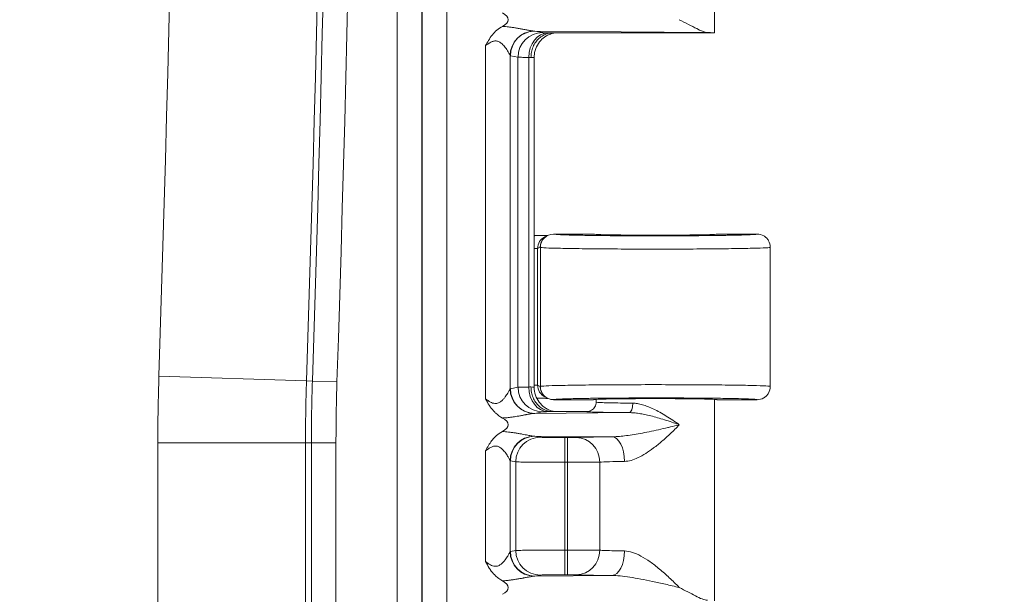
# Model space of a CAD drawing. Header units: inches. Extents: x 0 to 110, y 2 to 70.
# Tile 98 of 129: x 89.71 to 92.31, y 29.84 to 31.35. Entities that reach past the tile are written whole.
import ezdxf

# ---------------------------------------------------------------- set-up
doc = ezdxf.new("R2010")
doc.units = ezdxf.units.IN
doc.header["$LTSCALE"] = 3.25
doc.header["$MEASUREMENT"] = 0
for name, color, linetype, lineweight in [('Dimension (ANSI)', 7, 'Continuous', 9), ('Visible (ANSI)', 7, 'Continuous', 18), ('Visible Narrow (ANSI)', 7, 'Continuous', 5)]:
    doc.layers.add(name, color=color, linetype=linetype, lineweight=lineweight)
doc.styles.add('Note Text (ANSI)', font='arial.ttf')
doc.dimstyles.new('.XXX', dxfattribs={"dimscale": 3.25, "dimtxt": 0.095, "dimasz": 0.125, "dimexe": 0.1875, "dimexo": 0.125, "dimgap": 0.0625, "dimtad": 0, "dimtih": 1, "dimtoh": 1, "dimdec": 3, "dimrnd": 1e-08, "dimzin": 0, "dimdsep": 46, "dimtxsty": 'Note Text (ANSI)', "dimblk": 'Filled-1', "dimcen": 0.09, "dimdle": 0.45, "dimclrd": 256, "dimclre": 256, "dimclrt": 256, "dimadec": 0, "dimazin": 1, "dimtfac": 1.263158, "dimtofl": 0, "dimtmove": 0, "dimatfit": 3, "dimfxl": 1, "dimtolj": 1, "dimtzin": 4, "dimlwd": -1, "dimlwe": -1, "dimarcsym": 0})

# ---------------------------------------------------------------- blocks, each defined once
blk = doc.blocks.new('Filled-1')
at = {"color": 0}
for p, q in [((0, 0), (-1, 0.25)), ((-1, 0.25), (-1, -0.25)), ((-1, 0), (0, 0)), ((-1, -0.25), (0, 0))]:
    blk.add_line(p, q, dxfattribs=at)
at = {"color": 0, "flags": 128}
blk.add_lwpolyline([(-1, -0.25), (0, 0), (-1, 0.25), (-1, -0.25)], dxfattribs=at)
at = {"color": 0}
blk.add_solid([(-1, -0.25), (0, 0), (-1, 0.25), (-1, -0.25)], dxfattribs=at)
blk = doc.blocks.new('*D60')
at = {"layer": 'Defpoints', "color": 0, "transparency": 16777216}
for p in [(89.7069, 41.0811), (93.5097, 41.0811), (89.7069, 27.0561)]:
    blk.add_point(p, dxfattribs=at)
at = {"layer": 'Dimension (ANSI)', "transparency": 16777216}
for p, q in [((90.1132, 41.0811), (94.119, 41.0811)), ((93.5097, 40.6748), (93.5097, 34.4294)), ((93.5097, 27.4623), (93.5097, 33.7077)), ((90.1132, 27.0561), (94.119, 27.0561))]:
    blk.add_line(p, q, dxfattribs=at)
at = {"layer": 'Dimension (ANSI)', "transparency": 16777216, "xscale": 0.40625, "yscale": 0.40625, "zscale": 0.40625}
for p, rotation in [((93.5097, 41.0811), 90), ((93.5097, 27.0561), 270)]:
    blk.add_blockref('Filled-1', p, dxfattribs=dict(at, rotation=rotation))
at = {"layer": 'Dimension (ANSI)', "transparency": 16777216, "insert": (93.0032, 34.2263), "char_height": 0.30875, "attachment_point": 1, "style": 'Note Text (ANSI)'}
blk.add_mtext('\\A1;14.03', dxfattribs=at)

msp = doc.modelspace()

# ---------------------------------------------------------------- linework, layer by layer
at = {"layer": 'Visible (ANSI)'}
for p, q in [((91.5419, 31.8507), (91.5419, 31.3186)), ((91.0354, 31.3286), (91.0354, 31.3286)), ((91.0354, 31.3153), (91.0354, 31.3153)), ((91.0354, 31.3148), (91.0354, 31.3148)), ((91.1138, 31.3186), (91.5419, 31.3186)), ((91.0354, 31.2927), (91.0354, 31.2927)), ((91.0658, 30.3825), (91.0658, 31.2547)), ((91.1011, 30.7836), (91.0943, 30.7802)), ((91.1022, 30.7838), (91.1022, 30.7838)), ((91.2219, 30.7873), (91.1168, 30.7873)), ((91.6544, 30.7873), (91.5494, 30.7873)), ((91.6894, 30.7523), (91.6894, 30.3848)), ((91.0943, 30.357), (91.1011, 30.3535)), ((91.1022, 30.3533), (91.1022, 30.3533)), ((91.1168, 30.3498), (91.2219, 30.3498)), ((91.2294, 30.3507), (91.2294, 30.3436)), ((91.5419, 30.3507), (91.5419, 29.8186)), ((91.5494, 30.3498), (91.6544, 30.3498)), ((91.0354, 30.3085), (91.0354, 30.3085)), ((91.2044, 30.3186), (91.1138, 30.3186)), ((91.0107, 30.2193), (91.0107, 30.2193)), ((91.0354, 30.2308), (91.0354, 30.2308)), ((91.0086, 30.2167), (91.0086, 30.2167)), ((91.0086, 30.215), (91.0086, 30.215)), ((91.0354, 29.9064), (91.0354, 29.9063)), ((91.0354, 29.8785), (91.0354, 29.8785))]:
    msp.add_line(p, q, dxfattribs=at)
for centre, major_axis, ratio, start_param, end_param in [((90.9267, 31.3536), (0.0702, 0), 0.412637, 5.620497, 6.945528), ((91.3857, 31.3186), (-0.1562, 0), 0.017455, 3.133593, 3.630531), ((91.0706, 30.8186), (-0.0345, -0.0069), 0.996044, 1.238569, 1.281992), ((91.1168, 30.7523), (0, 0.035), 0.999239, 0, 1.570796), ((91.1099, 30.7489), (0.0313, 0.0158), 0.998382, 1.414946, 1.415858), ((91.3857, 30.7873), (0.1637, 0), 0.017455, 3.141593, 6.283185), ((91.1168, 30.3848), (0, -0.035), 0.999239, 4.712389, 6.283185), ((91.1099, 30.3883), (0.0314, -0.0155), 0.998401, 4.859074, 4.859978), ((91.3857, 30.3498), (0.1637, 0), 0.017455, 0, 3.141593), ((91.0706, 30.3186), (-0.0345, 0.0069), 0.996044, 5.903767, 5.903812), ((90.9267, 30.2836), (-0.0702, 0), 0.412637, 2.479337, 3.803953), ((90.9267, 29.8536), (-0.0702, 0), 0.412637, 2.479337, 3.803953)]:
    msp.add_ellipse(centre, major_axis=major_axis, ratio=ratio, start_param=start_param, end_param=end_param, dxfattribs=at)
for points, knots in [([(90.9374, 31.285), (90.9375, 31.2851), (90.9375, 31.2852), (90.9417, 31.2931), (90.9474, 31.3038), (90.9589, 31.318), (90.9628, 31.322), (90.9718, 31.3296), (90.9768, 31.3329), (90.9821, 31.3357)], [-0.0007866, -0.0007866, -0.0007866, -0.0007866, 0, 0, 0.0672489, 0.0672489, 0.0980531, 0.0980531, 0.1306009, 0.1306009, 0.1306009, 0.1306009]), ([(91.4491, 31.3536), (91.4649, 31.3457), (91.4821, 31.3362), (91.5054, 31.3248), (91.5163, 31.3201), (91.5236, 31.3199)], [0.0000001, 0.0000001, 0.0000001, 0.0000001, 0.1445086, 0.1445086, 0.2629399, 0.2629399, 0.2629399, 0.2629399]), ([(91.0573, 31.2536), (91.0573, 31.2585), (91.0578, 31.2634), (91.0587, 31.2681), (91.0597, 31.2729), (91.0611, 31.2775), (91.0629, 31.2819), (91.0648, 31.2862), (91.067, 31.2904), (91.0697, 31.2941), (91.0723, 31.2979), (91.0753, 31.3013), (91.0786, 31.3044), (91.0819, 31.3074), (91.0854, 31.31), (91.0892, 31.3121), (91.093, 31.3142), (91.097, 31.3158), (91.1012, 31.3169), (91.1054, 31.318), (91.1098, 31.3186), (91.1138, 31.3186)], [0, 0, 0, 0, 0.142857, 0.142857, 0.142857, 0.285714, 0.285714, 0.285714, 0.428571, 0.428571, 0.428571, 0.571429, 0.571429, 0.571429, 0.714286, 0.714286, 0.714286, 0.857143, 0.857143, 0.857143, 1, 1, 1, 1]), ([(91.1195, 31.3186), (91.1184, 31.3184), (91.1171, 31.3182), (91.1144, 31.3175), (91.113, 31.3172), (91.1097, 31.3162), (91.1077, 31.3154), (91.1025, 31.3133), (91.0993, 31.3116), (91.0914, 31.3067), (91.087, 31.303), (91.0786, 31.2939), (91.0747, 31.2882), (91.069, 31.2758), (91.067, 31.269), (91.0659, 31.2597), (91.0658, 31.2572), (91.0658, 31.2547)], [0.1316796, 0.1316796, 0.1316796, 0.1316796, 0.1457616, 0.1457616, 0.157821, 0.157821, 0.1745702, 0.1745702, 0.2022536, 0.2022536, 0.2455216, 0.2455216, 0.2969201, 0.2969201, 0.3494626, 0.3494626, 0.3685719, 0.3685719, 0.3685719, 0.3685719]), ([(91.0673, 30.7837), (91.0679, 30.7837), (91.0684, 30.7836), (91.0689, 30.7836), (91.0695, 30.7836), (91.07, 30.7836), (91.0705, 30.7836)], [0, 0, 0, 0, 0.499997, 0.499997, 0.499997, 0.999994, 0.999994, 0.999994, 0.999994]), ([(91.0705, 30.7836), (91.0738, 30.7836), (91.077, 30.7836), (91.0802, 30.7836), (91.0814, 30.7836), (91.0825, 30.7836), (91.0837, 30.7836), (91.0866, 30.7836), (91.0896, 30.7837), (91.0925, 30.7837), (91.094, 30.7837), (91.0954, 30.7837), (91.0969, 30.7837), (91.0984, 30.7838), (91.0999, 30.7838), (91.1015, 30.7838)], [0, 0, 0, 0, 0.2460728, 0.2460728, 0.2460728, 0.3333333, 0.3333333, 0.3333333, 0.5568085, 0.5568085, 0.5568085, 0.6666667, 0.6666667, 0.6666667, 0.7847882, 0.7847882, 0.7847882, 0.7847882]), ([(91.6544, 30.7873), (91.6605, 30.7873), (91.6666, 30.7857), (91.6719, 30.7826), (91.6746, 30.7811), (91.6771, 30.7792), (91.6792, 30.7771), (91.6813, 30.775), (91.6832, 30.7725), (91.6847, 30.7698), (91.6878, 30.7645), (91.6894, 30.7584), (91.6894, 30.7523)], [0, 0, 0, 0, 0.333333, 0.333333, 0.333333, 0.499913, 0.499913, 0.499913, 0.666667, 0.666667, 0.666667, 1, 1, 1, 1]), ([(91.0573, 30.3836), (91.0573, 30.3788), (91.0578, 30.374), (91.0587, 30.3692), (91.0596, 30.3645), (91.061, 30.3599), (91.0629, 30.3555), (91.0647, 30.3511), (91.067, 30.3469), (91.0696, 30.3431), (91.0723, 30.3393), (91.0753, 30.3358), (91.0786, 30.3327), (91.0819, 30.3297), (91.0856, 30.3271), (91.0894, 30.325), (91.0932, 30.3229), (91.0973, 30.3212), (91.1013, 30.3202), (91.1054, 30.3191), (91.1094, 30.3186), (91.1138, 30.3186)], [0, 0, 0, 0, 0.142857, 0.142857, 0.142857, 0.285714, 0.285714, 0.285714, 0.428571, 0.428571, 0.428571, 0.571429, 0.571429, 0.571429, 0.714286, 0.714286, 0.714286, 0.857143, 0.857143, 0.857143, 1, 1, 1, 1]), ([(91.0658, 30.3825), (91.0658, 30.3754), (91.067, 30.3683), (91.0714, 30.3552), (91.0747, 30.3489), (91.083, 30.3379), (91.0881, 30.333), (91.0965, 30.3272), (91.0994, 30.3255), (91.1051, 30.3227), (91.108, 30.3216), (91.1126, 30.3201), (91.1145, 30.3196), (91.117, 30.319), (91.1178, 30.3189), (91.1188, 30.3187), (91.1191, 30.3186), (91.1195, 30.3186)], [0, 0, 0, 0, 0.0535092, 0.0535092, 0.1061141, 0.1061141, 0.1587022, 0.1587022, 0.1843408, 0.1843408, 0.2079811, 0.2079811, 0.224023, 0.224023, 0.2325131, 0.2325131, 0.2367905, 0.2367905, 0.2367905, 0.2367905]), ([(91.6544, 30.3498), (91.6605, 30.3498), (91.6666, 30.3515), (91.6719, 30.3545), (91.6746, 30.356), (91.6771, 30.358), (91.6792, 30.3601), (91.6813, 30.3622), (91.6832, 30.3647), (91.6847, 30.3673), (91.6878, 30.3726), (91.6894, 30.3787), (91.6894, 30.3848)], [0, 0, 0, 0, 0.333333, 0.333333, 0.333333, 0.499854, 0.499854, 0.499854, 0.666667, 0.666667, 0.666667, 1, 1, 1, 1]), ([(90.9821, 30.3014), (90.9757, 30.3048), (90.9697, 30.309), (90.9643, 30.3139), (90.9633, 30.3149), (90.9623, 30.3158), (90.9614, 30.3168), (90.9572, 30.3211), (90.9533, 30.3259), (90.9497, 30.3311), (90.9488, 30.3324), (90.9479, 30.3338), (90.947, 30.3352), (90.9436, 30.3405), (90.9405, 30.3462), (90.9374, 30.3522)], [0, 0, 0, 0, 0.333333, 0.333333, 0.333333, 0.395384, 0.395384, 0.395384, 0.666667, 0.666667, 0.666667, 0.736353, 0.736353, 0.736353, 1, 1, 1, 1]), ([(91.1015, 30.3534), (91.0983, 30.3534), (91.0951, 30.3534), (91.0883, 30.3535), (91.0848, 30.3535), (91.0784, 30.3536), (91.0755, 30.3536), (91.0726, 30.3536)], [-0.08665837, -0.08665837, -0.08665837, -0.08665837, -0.05735872, -0.05735872, -0.02778606, -0.02778606, -0.00522877, -0.00522877, -0.00522877, -0.00522877]), ([(91.2044, 30.3186), (91.2088, 30.3186), (91.2132, 30.3197), (91.2169, 30.3219), (91.2188, 30.323), (91.2206, 30.3244), (91.2221, 30.3259), (91.2236, 30.3274), (91.225, 30.3292), (91.2261, 30.3311), (91.2283, 30.3349), (91.2294, 30.3392), (91.2294, 30.3436)], [0.0000005, 0.0000005, 0.0000005, 0.0000005, 0.3333333, 0.3333333, 0.3333333, 0.499387, 0.499387, 0.499387, 0.6666667, 0.6666667, 0.6666667, 0.9993274, 0.9993274, 0.9993274, 0.9993274]), ([(90.9374, 30.215), (90.9378, 30.2158), (90.9385, 30.217), (90.9447, 30.2286), (90.9497, 30.2367), (90.9611, 30.2507), (90.9695, 30.2591), (90.9821, 30.2658)], [-0.0071501, -0.0071501, -0.0071501, -0.0071501, 0, 0, 0.0928613, 0.0928613, 0.1824185, 0.1824185, 0.1824185, 0.1824185]), ([(90.9821, 29.8714), (90.9757, 29.8748), (90.9697, 29.879), (90.9643, 29.8839), (90.9633, 29.8849), (90.9623, 29.8858), (90.9614, 29.8868), (90.9572, 29.8911), (90.9533, 29.8959), (90.9497, 29.9011), (90.9488, 29.9024), (90.9479, 29.9038), (90.947, 29.9052), (90.9436, 29.9105), (90.9405, 29.9162), (90.9374, 29.9222)], [0, 0, 0, 0, 0.333333, 0.333333, 0.333333, 0.395376, 0.395376, 0.395376, 0.666667, 0.666667, 0.666667, 0.736346, 0.736346, 0.736346, 1, 1, 1, 1]), ([(91.4491, 29.8536), (91.4639, 29.8461), (91.4788, 29.838), (91.5045, 29.8251), (91.5154, 29.8201), (91.5236, 29.8199)], [0.0000001, 0.0000001, 0.0000001, 0.0000001, 0.135667, 0.135667, 0.2691124, 0.2691124, 0.2691124, 0.2691124])]:
    msp.add_open_spline(points, degree=3, knots=knots, dxfattribs=at)
for points in [[(91.0658, 31.2547), (91.0658, 31.2547), (91.0658, 31.2547), (91.0658, 31.2547)], [(91.0658, 30.3825), (91.0658, 30.3825), (91.0658, 30.3825), (91.0658, 30.3825)]]:
    msp.add_open_spline(points, degree=3, dxfattribs=at)
at = {"layer": 'Visible Narrow (ANSI)'}
for p, q in [((90.7038, 40.0481), (90.7038, 28.0891)), ((90.7688, 40.0481), (90.7688, 28.0891)), ((90.7698, 28.0882), (90.7698, 40.049)), ((90.8348, 28.0882), (90.8348, 40.049)), ((91.0677, 31.3235), (91.5236, 31.3199)), ((91.0677, 31.3235), (91.0878, 31.3195)), ((90.9374, 31.285), (90.9374, 30.3522)), ((91.0021, 31.259), (91.0021, 30.3782)), ((91.0029, 31.2585), (91.023, 31.2545)), ((91.023, 31.2545), (91.023, 30.3827)), ((91.0514, 31.2539), (91.0514, 30.3833)), ((91.1171, 30.7872), (91.1168, 30.7873)), ((91.0749, 30.7489), (91.0658, 30.7489)), ((91.0818, 30.7523), (91.0749, 30.7489)), ((91.0749, 30.3883), (91.0749, 30.7489)), ((91.0821, 30.7522), (91.0818, 30.7523)), ((91.0821, 30.7522), (91.0821, 30.385)), ((90.4645, 30.3997), (90.0747, 30.4124)), ((90.48, 30.3992), (90.4645, 30.3997)), ((90.5449, 30.3971), (90.48, 30.3992)), ((91.0029, 30.3787), (91.023, 30.3827)), ((91.0749, 30.3883), (91.0658, 30.3883)), ((91.0749, 30.3883), (91.0818, 30.3848)), ((91.0818, 30.3848), (91.0821, 30.385)), ((91.1168, 30.3498), (91.1171, 30.35)), ((91.0677, 30.3137), (91.0878, 30.3177)), ((91.0677, 30.3137), (91.3166, 30.3156)), ((91.0677, 30.2535), (91.2708, 30.2519)), ((91.0677, 30.2535), (91.0819, 30.2506)), ((91.1467, 30.1846), (91.1467, 30.2496)), ((91.1467, 30.2496), (91.1541, 30.2496)), ((91.1541, 30.1846), (91.1541, 30.2496)), ((90.0718, 28.4286), (90.0718, 30.2362)), ((90.4618, 30.2362), (90.0718, 30.2362)), ((90.4618, 28.4286), (90.4618, 30.2362)), ((90.4773, 30.2362), (90.4618, 30.2362)), ((90.4773, 28.4286), (90.4773, 30.2362)), ((90.5423, 30.2362), (90.4773, 30.2362)), ((90.5423, 28.4286), (90.5423, 30.2362)), ((90.9374, 30.215), (90.9374, 29.9222)), ((91.0021, 30.189), (91.0021, 29.9482)), ((91.0029, 30.1885), (91.0172, 30.1857)), ((91.0172, 30.1857), (91.0172, 29.9515)), ((91.1467, 30.1846), (91.1467, 29.9525)), ((91.1467, 30.1846), (91.1541, 30.1846)), ((91.1541, 30.1846), (91.1541, 29.9525)), ((91.2387, 30.1849), (91.2387, 29.9523)), ((91.0029, 29.9487), (91.0172, 29.9515)), ((91.1467, 29.9525), (91.1541, 29.9525)), ((91.1467, 29.8875), (91.1467, 29.9525)), ((91.1541, 29.8875), (91.1541, 29.9525)), ((91.0677, 29.8837), (91.0819, 29.8865)), ((91.0677, 29.8837), (91.2708, 29.8853)), ((91.1467, 29.8875), (91.1541, 29.8875))]:
    msp.add_line(p, q, dxfattribs=at)
for centre, radius, start, end in [((-21.9906, 34.0686), 112.5149, 358.131383, 1.868617), ((-21.9906, 34.0686), 112.5304, 358.131383, 1.868617), ((-21.9906, 34.0686), 112.5954, 358.131383, 1.868617), ((-21.9906, 34.0686), 112.1249, 358.131383, 1.868617), ((95.4782, 30.2362), 5.4064, 178.1314, 180), ((95.4782, 30.2362), 5.0164, 178.1314, 180), ((95.4782, 30.2362), 5.0009, 178.1314, 180), ((95.4782, 30.2362), 4.9359, 178.1314, 180)]:
    msp.add_arc(centre, radius, start, end, dxfattribs=at)
for centre, major_axis, ratio, start_param, end_param in [((91.0669, 31.259), (0.0468, 0.0451), 0.992151, 0.842131, 2.370478), ((91.0677, 31.2585), (0.0127, 0.0637), 0.996044, 0.197689, 1.766964), ((91.0878, 31.2545), (0.0127, 0.0637), 0.996044, 0.197763, 1.766963), ((91.102, 31.2539), (0.0014, 0.065), 0.777978, 0.027774, 1.587614), ((91.0008, 31.2525), (0.065, 0), 0.03467, 0.516581, 0.67895), ((91.1099, 30.7489), (0.0313, 0.0158), 0.998382, 1.568224, 2.67581), ((91.1171, 30.7522), (0.0156, 0.0313), 0.999239, 0.46383, 2.034018), ((91.003, 30.2537), (0.0001, 0.125), 0.087134, 0.017407, 0.090143), ((91.0669, 30.3782), (-0.0468, 0.0451), 0.992154, 0.771393, 2.299841), ((91.0677, 30.3787), (0.0127, -0.0637), 0.996044, 4.516222, 6.085497), ((91.1513, 30.3826), (-0.1288, 0), 0.008753, 5.600619, 6.195678), ((91.0878, 30.3827), (0.0127, -0.0637), 0.996044, 4.51622, 6.085475), ((91.0008, 30.3847), (0.065, 0), 0.035039, 5.604244, 5.76668), ((91.102, 30.3833), (0.0014, -0.065), 0.777979, 4.695572, 6.255395), ((91.1099, 30.3883), (0.0314, -0.0155), 0.998401, 3.599147, 4.7067), ((91.1171, 30.385), (0.0156, -0.0313), 0.999239, 4.249165, 5.818974), ((91.3166, 30.3406), (-0.0002, -0.025), 0.380984, 0.018867, 1.573534), ((91.0673, 30.2981), (0.0261, 0.0013), 0.593914, 1.525767, 1.641834), ((91.0669, 30.189), (0.0468, 0.0451), 0.992153, 0.841847, 2.370271), ((91.0677, 30.1885), (0.0127, 0.0637), 0.996044, 0.197689, 1.766964), ((91.0819, 30.1857), (0.0127, 0.0637), 0.996044, 0.197737, 1.766966), ((91.1776, 30.1849), (-0.0031, 0.0649), 0.940262, 4.66704, 6.231911), ((91.2708, 30.1869), (-0.0007, 0.065), 0.519512, 4.706938, 6.262837), ((91.0029, 30.3142), (0.0003, -0.1257), 0.086975, 6.193134, 6.26545), ((91.3857, 30.1836), (-0.1563, 0), 0.024701, 5.258766, 5.936285), ((91.003, 29.8237), (0.0001, 0.125), 0.087134, 0.017407, 0.090143), ((91.0669, 29.9482), (-0.0468, 0.0451), 0.992154, 0.771393, 2.299841), ((91.0677, 29.9487), (0.0127, -0.0637), 0.996044, 4.516222, 6.085497), ((91.0819, 29.9515), (0.0127, -0.0637), 0.996044, 4.516219, 6.085428), ((91.1776, 29.9523), (-0.0031, -0.0649), 0.940262, 0.051276, 1.616146), ((91.2708, 29.9503), (-0.0007, -0.065), 0.519591, 0.020569, 1.57617), ((91.0673, 29.8681), (0.0261, 0.0013), 0.593914, 1.525767, 1.641834)]:
    msp.add_ellipse(centre, major_axis=major_axis, ratio=ratio, start_param=start_param, end_param=end_param, dxfattribs=at)
for points in [[(90.9821, 31.3357), (90.9846, 31.3356), (90.9898, 31.3353), (90.9982, 31.3344), (91.0072, 31.3333), (91.0166, 31.3319), (91.0262, 31.3303), (91.0359, 31.3285), (91.0459, 31.3267), (91.0559, 31.3248), (91.0619, 31.3239), (91.0647, 31.3237)], [(91.0021, 31.259), (91.0023, 31.2588), (91.0025, 31.2586), (91.0028, 31.2585), (91.0029, 31.2585)], [(91.0658, 30.7818), (91.0663, 30.7824), (91.0668, 30.7831), (91.0673, 30.7837)], [(91.6894, 30.7523), (91.6894, 30.7519), (91.6813, 30.751), (91.6457, 30.7498), (91.5895, 30.7488), (91.5171, 30.748), (91.4343, 30.7476), (91.3477, 30.7476), (91.2641, 30.748), (91.1901, 30.7487), (91.1316, 30.7496), (91.0932, 30.7508), (91.0831, 30.7517), (91.0821, 30.7522)], [(91.0821, 30.385), (91.0831, 30.3854), (91.0932, 30.3863), (91.1316, 30.3875), (91.1901, 30.3885), (91.2641, 30.3892), (91.3477, 30.3896), (91.4343, 30.3895), (91.5171, 30.3891), (91.5895, 30.3884), (91.6457, 30.3874), (91.6813, 30.3862), (91.6894, 30.3853), (91.6894, 30.3848)], [(91.2294, 30.3436), (91.2294, 30.3433), (91.2323, 30.3428), (91.2452, 30.3421), (91.2658, 30.3415), (91.2931, 30.341), (91.3148, 30.3407), (91.3262, 30.3406)], [(91.1776, 30.2499), (91.1834, 30.2502), (91.1981, 30.2507), (91.2301, 30.2514), (91.2563, 30.2517), (91.2708, 30.2519)], [(91.0172, 30.1857), (91.0183, 30.1855), (91.0244, 30.1853), (91.0442, 30.185), (91.0729, 30.1848), (91.1081, 30.1846), (91.1338, 30.1846), (91.1467, 30.1846)], [(91.0172, 29.9515), (91.0183, 29.9516), (91.0244, 29.9518), (91.0442, 29.9521), (91.0729, 29.9524), (91.1081, 29.9525), (91.1338, 29.9525), (91.1467, 29.9525)], [(91.2387, 29.9523), (91.2428, 29.952), (91.2533, 29.9515), (91.2758, 29.9508), (91.2945, 29.9504), (91.3045, 29.9503)], [(91.1776, 29.8873), (91.1834, 29.887), (91.1981, 29.8865), (91.2301, 29.8858), (91.2563, 29.8854), (91.2708, 29.8853)]]:
    msp.add_open_spline(points, degree=3, dxfattribs=at)
for points, knots in [([(91.0647, 31.3237), (91.0652, 31.3236), (91.0657, 31.3236), (91.0662, 31.3235), (91.0667, 31.3235), (91.0672, 31.3235), (91.0677, 31.3235)], [0.0001133, 0.0001133, 0.0001133, 0.0001133, 0.5, 0.5, 0.5, 1, 1, 1, 1]), ([(91.0878, 31.3195), (91.088, 31.3194), (91.0884, 31.3194), (91.0888, 31.3193), (91.0896, 31.3193), (91.0908, 31.3192), (91.0922, 31.3192), (91.0936, 31.3191), (91.0951, 31.319), (91.0969, 31.319), (91.0984, 31.3189), (91.1001, 31.3189), (91.102, 31.3189)], [0, 0, 0, 0, 0.1912749, 0.1912749, 0.1912749, 0.5, 0.5, 0.5, 0.7763274, 0.7763274, 0.7763274, 1, 1, 1, 1]), ([(91.102, 31.3189), (91.1041, 31.3188), (91.1077, 31.3187), (91.1122, 31.3186), (91.1138, 31.3186)], [0, 0, 0, 0, 0.5, 0.9999294, 0.9999294, 0.9999294, 0.9999294]), ([(90.9374, 31.285), (90.9391, 31.2863), (90.9425, 31.2887), (90.947, 31.2917), (90.9511, 31.294), (90.9549, 31.2957), (90.9585, 31.2968), (90.9619, 31.2974), (90.9654, 31.2974), (90.969, 31.2968), (90.9728, 31.2954), (90.9768, 31.293), (90.981, 31.2896), (90.9852, 31.2853), (90.9894, 31.2801), (90.9934, 31.2745), (90.9971, 31.2685), (91.0003, 31.2626), (91.0018, 31.2597), (91.0021, 31.259)], [0, 0, 0, 0, 0.0588235, 0.1176471, 0.1764706, 0.2352941, 0.2941176, 0.3529412, 0.4117647, 0.4705882, 0.5294118, 0.5882353, 0.6470588, 0.7058824, 0.7647059, 0.8235294, 0.8823529, 0.9411765, 0.9999997, 0.9999997, 0.9999997, 0.9999997]), ([(91.023, 31.2545), (91.0241, 31.2544), (91.0302, 31.2542), (91.0433, 31.254), (91.0514, 31.2539)], [0.0000001, 0.0000001, 0.0000001, 0.0000001, 0.5, 0.9999998, 0.9999998, 0.9999998, 0.9999998]), ([(91.0573, 31.2536), (91.0602, 31.2537), (91.0644, 31.2541), (91.0658, 31.2545), (91.0658, 31.2547)], [0, 0, 0, 0, 0.5, 0.967262, 0.967262, 0.967262, 0.967262]), ([(91.6544, 30.7873), (91.6545, 30.7871), (91.6534, 30.7868), (91.6497, 30.7864), (91.6472, 30.7862), (91.6395, 30.7858), (91.6338, 30.7855), (91.6226, 30.7851), (91.6179, 30.785), (91.6032, 30.7845), (91.592, 30.7843), (91.5744, 30.784), (91.5692, 30.7839), (91.5486, 30.7836), (91.5318, 30.7834), (91.5095, 30.7832), (91.5051, 30.7831), (91.4802, 30.7829), (91.4585, 30.7828), (91.4336, 30.7827), (91.4309, 30.7827), (91.4037, 30.7826), (91.3786, 30.7826), (91.3535, 30.7827), (91.353, 30.7827), (91.3274, 30.7827), (91.3027, 30.7828), (91.2778, 30.783), (91.2762, 30.783), (91.2531, 30.7832), (91.233, 30.7834), (91.2117, 30.7837), (91.2086, 30.7838), (91.1898, 30.7841), (91.1757, 30.7844), (91.1602, 30.7848), (91.1568, 30.7849), (91.144, 30.7852), (91.1362, 30.7855), (91.1276, 30.786), (91.1253, 30.7861), (91.1198, 30.7866), (91.1177, 30.7869), (91.1171, 30.7872)], [0, 0, 0, 0, 0.04854, 0.04854, 0.090909, 0.090909, 0.147971, 0.147971, 0.181818, 0.181818, 0.246869, 0.246869, 0.272727, 0.272727, 0.345864, 0.345864, 0.363636, 0.363636, 0.444869, 0.444869, 0.454545, 0.454545, 0.543838, 0.543838, 0.545455, 0.545455, 0.636364, 0.636364, 0.642813, 0.642813, 0.727273, 0.727273, 0.741774, 0.741774, 0.818182, 0.818182, 0.840631, 0.840631, 0.909091, 0.909091, 0.940055, 0.940055, 1, 1, 1, 1]), ([(90.9374, 30.3522), (90.942, 30.3488), (90.9462, 30.3458), (90.9502, 30.3437), (90.9542, 30.3415), (90.9581, 30.3402), (90.9617, 30.3399), (90.9652, 30.3395), (90.9684, 30.3401), (90.9713, 30.3412), (90.9741, 30.3424), (90.9766, 30.344), (90.9788, 30.3458), (90.981, 30.3476), (90.9829, 30.3495), (90.9846, 30.3514), (90.9864, 30.3533), (90.9879, 30.3552), (90.9893, 30.357), (90.9907, 30.3589), (90.9919, 30.3606), (90.993, 30.3623), (90.9941, 30.3639), (90.9951, 30.3655), (90.996, 30.3669), (90.9968, 30.3683), (90.9976, 30.3696), (90.9982, 30.3708), (90.9989, 30.3719), (90.9995, 30.373), (91, 30.3739), (91.0005, 30.3749), (91.0009, 30.3757), (91.0013, 30.3764), (91.0016, 30.3772), (91.0019, 30.3778), (91.0021, 30.3782)], [0, 0, 0, 0, 0.0833333, 0.0833333, 0.0833333, 0.1666667, 0.1666667, 0.1666667, 0.25, 0.25, 0.25, 0.3333333, 0.3333333, 0.3333333, 0.4166667, 0.4166667, 0.4166667, 0.5, 0.5, 0.5, 0.5833333, 0.5833333, 0.5833333, 0.6666667, 0.6666667, 0.6666667, 0.75, 0.75, 0.75, 0.8333333, 0.8333333, 0.8333333, 0.9166667, 0.9166667, 0.9166667, 1, 1, 1, 1]), ([(91.0658, 30.3825), (91.0658, 30.3827), (91.0651, 30.3828), (91.0638, 30.383), (91.0637, 30.383), (91.0637, 30.383), (91.0637, 30.383), (91.0622, 30.3832), (91.0601, 30.3834), (91.0573, 30.3836)], [0.031876, 0.031876, 0.031876, 0.031876, 0.5, 0.5, 0.5, 0.5153356, 0.5153356, 0.5153356, 1, 1, 1, 1]), ([(91.1171, 30.35), (91.1177, 30.3503), (91.1198, 30.3506), (91.1253, 30.351), (91.1275, 30.3512), (91.1361, 30.3516), (91.144, 30.3519), (91.1568, 30.3523), (91.1602, 30.3524), (91.1757, 30.3528), (91.1898, 30.3531), (91.2086, 30.3534), (91.2117, 30.3534), (91.233, 30.3537), (91.2531, 30.3539), (91.2761, 30.3541), (91.2778, 30.3541), (91.3028, 30.3543), (91.3274, 30.3544), (91.353, 30.3545), (91.3534, 30.3545), (91.3786, 30.3545), (91.4037, 30.3545), (91.4309, 30.3545), (91.4336, 30.3545), (91.4584, 30.3544), (91.4802, 30.3542), (91.5051, 30.354), (91.5095, 30.354), (91.5318, 30.3538), (91.5486, 30.3536), (91.5692, 30.3533), (91.5744, 30.3532), (91.592, 30.3529), (91.6032, 30.3526), (91.6179, 30.3522), (91.6225, 30.3521), (91.6337, 30.3517), (91.6395, 30.3514), (91.6472, 30.3509), (91.6497, 30.3507), (91.6534, 30.3503), (91.6545, 30.3501), (91.6544, 30.3498)], [0, 0, 0, 0, 0.059826, 0.059826, 0.090909, 0.090909, 0.159284, 0.159284, 0.181818, 0.181818, 0.258129, 0.258129, 0.272727, 0.272727, 0.357091, 0.357091, 0.363636, 0.363636, 0.454545, 0.454545, 0.456068, 0.456068, 0.545455, 0.545455, 0.555039, 0.555039, 0.636364, 0.636364, 0.654046, 0.654046, 0.727273, 0.727273, 0.753042, 0.753042, 0.818182, 0.818182, 0.851942, 0.851942, 0.909091, 0.909091, 0.951373, 0.951373, 1, 1, 1, 1]), ([(91.3262, 30.3406), (91.33, 30.3406), (91.3341, 30.3402), (91.3384, 30.3396), (91.3426, 30.3389), (91.3471, 30.3379), (91.3517, 30.3366), (91.3564, 30.3352), (91.3612, 30.3336), (91.3661, 30.3317), (91.3711, 30.3298), (91.3762, 30.3276), (91.3814, 30.3251), (91.3867, 30.3225), (91.3921, 30.3198), (91.3976, 30.3167), (91.4032, 30.3136), (91.4089, 30.3103), (91.4147, 30.3067), (91.4205, 30.3031), (91.4264, 30.2993), (91.4321, 30.2954), (91.4379, 30.2915), (91.4436, 30.2876), (91.4491, 30.2836)], [0.0000003, 0.0000003, 0.0000003, 0.0000003, 0.125, 0.125, 0.125, 0.25, 0.25, 0.25, 0.375, 0.375, 0.375, 0.5, 0.5, 0.5, 0.625, 0.625, 0.625, 0.75, 0.75, 0.75, 0.875, 0.875, 0.875, 1, 1, 1, 1]), ([(90.9821, 30.3014), (90.9826, 30.3014), (90.9832, 30.3015), (90.9837, 30.3015), (90.9886, 30.3018), (90.9931, 30.3022), (90.9973, 30.3026), (90.9983, 30.3028), (90.9993, 30.3029), (91.0002, 30.303), (91.0037, 30.3034), (91.0069, 30.3038), (91.0099, 30.3043), (91.0112, 30.3044), (91.0125, 30.3046), (91.0138, 30.3048), (91.0162, 30.3052), (91.0185, 30.3056), (91.0206, 30.3059), (91.0222, 30.3062), (91.0236, 30.3064), (91.025, 30.3067), (91.0267, 30.307), (91.0283, 30.3072), (91.0298, 30.3075), (91.0315, 30.3078), (91.0331, 30.3081), (91.0346, 30.3084), (91.0357, 30.3086), (91.0368, 30.3088), (91.0378, 30.309), (91.0395, 30.3093), (91.0411, 30.3096), (91.0427, 30.3099), (91.0433, 30.31), (91.044, 30.3101), (91.0446, 30.3103), (91.0464, 30.3106), (91.048, 30.3109), (91.0495, 30.3112), (91.0499, 30.3112), (91.0502, 30.3113), (91.0505, 30.3114), (91.0522, 30.3117), (91.0538, 30.3119), (91.0553, 30.3122), (91.0555, 30.3122), (91.0556, 30.3122), (91.0557, 30.3122), (91.0573, 30.3125), (91.0589, 30.3128), (91.0604, 30.313), (91.0619, 30.3132), (91.0633, 30.3134), (91.0647, 30.3135)], [0, 0, 0, 0, 0.0101447, 0.0101447, 0.0101447, 0.1, 0.1, 0.1, 0.1219806, 0.1219806, 0.1219806, 0.2, 0.2, 0.2, 0.2339393, 0.2339393, 0.2339393, 0.3, 0.3, 0.3, 0.3458033, 0.3458033, 0.3458033, 0.4, 0.4, 0.4, 0.4577454, 0.4577454, 0.4577454, 0.5, 0.5, 0.5, 0.5696531, 0.5696531, 0.5696531, 0.6, 0.6, 0.6, 0.6817842, 0.6817842, 0.6817842, 0.7, 0.7, 0.7, 0.7933909, 0.7933909, 0.7933909, 0.8, 0.8, 0.8, 0.9, 0.9, 0.9, 0.9999998, 0.9999998, 0.9999998, 0.9999998]), ([(91.0878, 30.3177), (91.0879, 30.3177), (91.088, 30.3177), (91.0882, 30.3178), (91.0887, 30.3178), (91.0893, 30.3179), (91.0901, 30.3179), (91.091, 30.318), (91.0921, 30.318), (91.0934, 30.3181), (91.0939, 30.3181), (91.0944, 30.3181), (91.0949, 30.3181), (91.0969, 30.3182), (91.0992, 30.3182), (91.102, 30.3183)], [0.0000003, 0.0000003, 0.0000003, 0.0000003, 0.1045314, 0.1045314, 0.1045314, 0.3333333, 0.3333333, 0.3333333, 0.5785846, 0.5785846, 0.5785846, 0.6666667, 0.6666667, 0.6666667, 1, 1, 1, 1]), ([(91.102, 30.3183), (91.1042, 30.3183), (91.108, 30.3184), (91.1123, 30.3185), (91.1138, 30.3186)], [0, 0, 0, 0, 0.5, 0.999921, 0.999921, 0.999921, 0.999921]), ([(91.2044, 30.3186), (91.2044, 30.3183), (91.2076, 30.3178), (91.2224, 30.3171), (91.2463, 30.3165), (91.2782, 30.316), (91.3031, 30.3157), (91.3166, 30.3156)], [0, 0, 0, 0, 0.2, 0.4, 0.6, 0.8, 0.9999994, 0.9999994, 0.9999994, 0.9999994]), ([(91.3166, 30.3156), (91.3205, 30.3156), (91.3246, 30.3154), (91.3289, 30.3151), (91.3332, 30.3147), (91.3378, 30.3141), (91.3426, 30.3134), (91.3473, 30.3127), (91.3523, 30.3118), (91.3575, 30.3107), (91.3627, 30.3096), (91.3681, 30.3084), (91.3738, 30.307), (91.3794, 30.3056), (91.3852, 30.304), (91.3913, 30.3023), (91.3974, 30.3006), (91.4036, 30.2987), (91.4101, 30.2967), (91.4165, 30.2947), (91.4231, 30.2925), (91.4296, 30.2903), (91.435, 30.2885), (91.4403, 30.2867), (91.4456, 30.2848), (91.4468, 30.2844), (91.448, 30.284), (91.4491, 30.2836)], [0, 0, 0, 0, 0.125, 0.125, 0.125, 0.25, 0.25, 0.25, 0.375, 0.375, 0.375, 0.5, 0.5, 0.5, 0.625, 0.625, 0.625, 0.75, 0.75, 0.75, 0.875, 0.875, 0.875, 0.977146, 0.977146, 0.977146, 1, 1, 1, 1]), ([(91.2708, 30.2519), (91.2756, 30.2519), (91.2809, 30.2521), (91.2865, 30.2525), (91.2921, 30.2529), (91.2981, 30.2535), (91.3044, 30.2542), (91.3107, 30.255), (91.3174, 30.2559), (91.3243, 30.257), (91.3312, 30.2581), (91.3384, 30.2594), (91.3459, 30.2607), (91.3534, 30.2621), (91.3611, 30.2636), (91.3692, 30.2653), (91.3772, 30.2669), (91.3855, 30.2687), (91.3941, 30.2706), (91.402, 30.2724), (91.4101, 30.2743), (91.4185, 30.2762), (91.4193, 30.2764), (91.42, 30.2766), (91.4208, 30.2768), (91.4278, 30.2784), (91.435, 30.2801), (91.4423, 30.2819), (91.4445, 30.2825), (91.4468, 30.283), (91.4491, 30.2836)], [0.0000085, 0.0000085, 0.0000085, 0.0000085, 0.125, 0.125, 0.125, 0.25, 0.25, 0.25, 0.375, 0.375, 0.375, 0.5, 0.5, 0.5, 0.625, 0.625, 0.625, 0.75, 0.75, 0.75, 0.8643957, 0.8643957, 0.8643957, 0.875, 0.875, 0.875, 0.9702797, 0.9702797, 0.9702797, 1, 1, 1, 1]), ([(91.3045, 30.1869), (91.3099, 30.187), (91.3213, 30.1888), (91.3401, 30.1961), (91.3601, 30.2072), (91.3811, 30.2218), (91.403, 30.2395), (91.4257, 30.2601), (91.4413, 30.2755), (91.4491, 30.2836)], [0.0000102, 0.0000102, 0.0000102, 0.0000102, 0.1428571, 0.2857143, 0.4285714, 0.5714286, 0.7142857, 0.8571429, 1, 1, 1, 1]), ([(90.9821, 30.2658), (90.9846, 30.2656), (90.9897, 30.2653), (90.9981, 30.2645), (91.0071, 30.2633), (91.0163, 30.262), (91.0254, 30.2604), (91.0342, 30.2589), (91.0421, 30.2574), (91.0488, 30.2561), (91.0547, 30.2551), (91.0601, 30.2542), (91.0632, 30.2538), (91.0647, 30.2537)], [0.0000016, 0.0000016, 0.0000016, 0.0000016, 0.0909091, 0.1818182, 0.2727273, 0.3636364, 0.4545455, 0.5454545, 0.6363636, 0.7272727, 0.8181818, 0.9090909, 1, 1, 1, 1]), ([(91.0647, 30.2537), (91.0652, 30.2536), (91.0662, 30.2535), (91.0672, 30.2535), (91.0677, 30.2535)], [0.0000448, 0.0000448, 0.0000448, 0.0000448, 0.5, 1, 1, 1, 1]), ([(91.0819, 30.2506), (91.0821, 30.2506), (91.0824, 30.2506), (91.0827, 30.2505), (91.0835, 30.2505), (91.0847, 30.2504), (91.0864, 30.2503), (91.0873, 30.2503), (91.0884, 30.2502), (91.0896, 30.2502), (91.0915, 30.2501), (91.0937, 30.2501), (91.0962, 30.25), (91.0981, 30.25), (91.1001, 30.2499), (91.1023, 30.2499), (91.1048, 30.2499), (91.1075, 30.2498), (91.1104, 30.2498), (91.1133, 30.2498), (91.1164, 30.2497), (91.1195, 30.2497), (91.1222, 30.2497), (91.125, 30.2497), (91.1277, 30.2497), (91.1316, 30.2496), (91.1355, 30.2496), (91.1395, 30.2496), (91.1419, 30.2496), (91.1442, 30.2496), (91.1467, 30.2496)], [0.0000002, 0.0000002, 0.0000002, 0.0000002, 0.061268, 0.061268, 0.061268, 0.2, 0.2, 0.2, 0.2782956, 0.2782956, 0.2782956, 0.4, 0.4, 0.4, 0.4935527, 0.4935527, 0.4935527, 0.6, 0.6, 0.6, 0.7087411, 0.7087411, 0.7087411, 0.8, 0.8, 0.8, 0.9259486, 0.9259486, 0.9259486, 1, 1, 1, 1]), ([(91.1541, 30.2496), (91.1545, 30.2496), (91.1548, 30.2496), (91.1552, 30.2496), (91.1574, 30.2496), (91.1596, 30.2496), (91.1617, 30.2496), (91.1625, 30.2496), (91.1633, 30.2496), (91.1641, 30.2496), (91.1657, 30.2497), (91.1671, 30.2497), (91.1685, 30.2497), (91.1697, 30.2497), (91.1708, 30.2497), (91.1718, 30.2497), (91.1726, 30.2497), (91.1733, 30.2498), (91.174, 30.2498), (91.1752, 30.2498), (91.1762, 30.2498), (91.177, 30.2499), (91.1772, 30.2499), (91.1774, 30.2499), (91.1776, 30.2499)], [0.0000003, 0.0000003, 0.0000003, 0.0000003, 0.0330973, 0.0330973, 0.0330973, 0.25, 0.25, 0.25, 0.3372236, 0.3372236, 0.3372236, 0.5, 0.5, 0.5, 0.6397703, 0.6397703, 0.6397703, 0.75, 0.75, 0.75, 0.9447869, 0.9447869, 0.9447869, 1, 1, 1, 1]), ([(90.9374, 30.215), (90.9391, 30.2163), (90.9408, 30.2175), (90.9424, 30.2186), (90.944, 30.2198), (90.9455, 30.2207), (90.9469, 30.2216), (90.9484, 30.2225), (90.9497, 30.2233), (90.951, 30.2239), (90.9524, 30.2246), (90.9536, 30.2251), (90.9548, 30.2256), (90.956, 30.2261), (90.9572, 30.2264), (90.9584, 30.2267), (90.9595, 30.227), (90.9607, 30.2272), (90.9618, 30.2273), (90.9629, 30.2274), (90.9641, 30.2274), (90.9652, 30.2273), (90.9664, 30.2272), (90.9676, 30.227), (90.9688, 30.2267), (90.97, 30.2264), (90.9712, 30.226), (90.9725, 30.2254), (90.9738, 30.2248), (90.9751, 30.224), (90.9765, 30.2231), (90.9778, 30.2221), (90.9792, 30.221), (90.9806, 30.2198), (90.982, 30.2185), (90.9834, 30.2171), (90.9848, 30.2156), (90.9861, 30.2141), (90.9875, 30.2125), (90.9888, 30.2108), (90.99, 30.2092), (90.9913, 30.2075), (90.9924, 30.2058), (90.9935, 30.2041), (90.9946, 30.2025), (90.9955, 30.201), (90.9964, 30.1995), (90.9972, 30.1982), (90.9979, 30.1969), (90.9987, 30.1957), (90.9993, 30.1945), (90.9998, 30.1935), (91.0004, 30.1925), (91.0009, 30.1915), (91.0013, 30.1908), (91.0016, 30.19), (91.0019, 30.1894), (91.0021, 30.189)], [0.0000001, 0.0000001, 0.0000001, 0.0000001, 0.0526316, 0.0526316, 0.0526316, 0.1052632, 0.1052632, 0.1052632, 0.1578947, 0.1578947, 0.1578947, 0.2105263, 0.2105263, 0.2105263, 0.2631579, 0.2631579, 0.2631579, 0.3157895, 0.3157895, 0.3157895, 0.3684211, 0.3684211, 0.3684211, 0.4210526, 0.4210526, 0.4210526, 0.4736842, 0.4736842, 0.4736842, 0.5263158, 0.5263158, 0.5263158, 0.5789474, 0.5789474, 0.5789474, 0.6315789, 0.6315789, 0.6315789, 0.6842105, 0.6842105, 0.6842105, 0.7368421, 0.7368421, 0.7368421, 0.7894737, 0.7894737, 0.7894737, 0.8421053, 0.8421053, 0.8421053, 0.8947368, 0.8947368, 0.8947368, 0.9473684, 0.9473684, 0.9473684, 0.9999999, 0.9999999, 0.9999999, 0.9999999]), ([(91.1541, 30.1846), (91.1633, 30.1846), (91.1816, 30.1846), (91.2066, 30.1847), (91.2267, 30.1848), (91.2356, 30.1849), (91.2387, 30.1849)], [0, 0, 0, 0, 0.25, 0.5, 0.75, 0.9999975, 0.9999975, 0.9999975, 0.9999975]), ([(90.9374, 29.9222), (90.942, 29.9188), (90.9462, 29.9158), (90.9502, 29.9137), (90.9542, 29.9115), (90.9581, 29.9102), (90.9617, 29.9099), (90.9652, 29.9095), (90.9684, 29.9101), (90.9713, 29.9112), (90.9741, 29.9124), (90.9766, 29.914), (90.9788, 29.9158), (90.981, 29.9176), (90.9829, 29.9195), (90.9846, 29.9214), (90.9864, 29.9233), (90.9879, 29.9252), (90.9893, 29.927), (90.9907, 29.9289), (90.9919, 29.9306), (90.993, 29.9323), (90.9941, 29.9339), (90.9951, 29.9355), (90.996, 29.9369), (90.9968, 29.9383), (90.9976, 29.9396), (90.9982, 29.9408), (90.9989, 29.9419), (90.9995, 29.943), (91, 29.9439), (91.0005, 29.9449), (91.0009, 29.9457), (91.0013, 29.9464), (91.0016, 29.9472), (91.0019, 29.9478), (91.0021, 29.9482)], [0, 0, 0, 0, 0.0833333, 0.0833333, 0.0833333, 0.1666667, 0.1666667, 0.1666667, 0.25, 0.25, 0.25, 0.3333333, 0.3333333, 0.3333333, 0.4166667, 0.4166667, 0.4166667, 0.5, 0.5, 0.5, 0.5833333, 0.5833333, 0.5833333, 0.6666667, 0.6666667, 0.6666667, 0.75, 0.75, 0.75, 0.8333333, 0.8333333, 0.8333333, 0.9166667, 0.9166667, 0.9166667, 1, 1, 1, 1]), ([(91.1541, 29.9525), (91.1633, 29.9525), (91.1816, 29.9525), (91.2066, 29.9525), (91.2267, 29.9524), (91.2356, 29.9523), (91.2387, 29.9523)], [0, 0, 0, 0, 0.25, 0.5, 0.75, 0.9999953, 0.9999953, 0.9999953, 0.9999953]), ([(91.3045, 29.9503), (91.311, 29.9502), (91.3248, 29.9476), (91.3475, 29.9375), (91.3715, 29.9225), (91.3966, 29.9032), (91.4225, 29.8802), (91.4403, 29.8627), (91.4491, 29.8536)], [0.0000217, 0.0000217, 0.0000217, 0.0000217, 0.1666667, 0.3333333, 0.5, 0.6666667, 0.8333333, 1, 1, 1, 1]), ([(90.9821, 29.8714), (90.9826, 29.8714), (90.9832, 29.8715), (90.9837, 29.8715), (90.9886, 29.8718), (90.9931, 29.8722), (90.9973, 29.8726), (90.9983, 29.8728), (90.9993, 29.8729), (91.0002, 29.873), (91.0037, 29.8734), (91.0069, 29.8738), (91.0099, 29.8743), (91.0112, 29.8744), (91.0125, 29.8746), (91.0138, 29.8748), (91.0162, 29.8752), (91.0185, 29.8756), (91.0206, 29.8759), (91.0222, 29.8762), (91.0236, 29.8764), (91.025, 29.8767), (91.0267, 29.877), (91.0283, 29.8772), (91.0298, 29.8775), (91.0315, 29.8778), (91.0331, 29.8781), (91.0346, 29.8784), (91.0357, 29.8786), (91.0368, 29.8788), (91.0378, 29.879), (91.0395, 29.8793), (91.0411, 29.8796), (91.0427, 29.8799), (91.0433, 29.88), (91.044, 29.8801), (91.0446, 29.8803), (91.0464, 29.8806), (91.048, 29.8809), (91.0495, 29.8812), (91.0499, 29.8812), (91.0502, 29.8813), (91.0505, 29.8814), (91.0522, 29.8817), (91.0538, 29.8819), (91.0553, 29.8822), (91.0555, 29.8822), (91.0556, 29.8822), (91.0557, 29.8822), (91.0573, 29.8825), (91.0589, 29.8828), (91.0604, 29.883), (91.0619, 29.8832), (91.0633, 29.8834), (91.0647, 29.8835)], [0, 0, 0, 0, 0.0101447, 0.0101447, 0.0101447, 0.1, 0.1, 0.1, 0.1219806, 0.1219806, 0.1219806, 0.2, 0.2, 0.2, 0.2339393, 0.2339393, 0.2339393, 0.3, 0.3, 0.3, 0.3458033, 0.3458033, 0.3458033, 0.4, 0.4, 0.4, 0.4577454, 0.4577454, 0.4577454, 0.5, 0.5, 0.5, 0.5696531, 0.5696531, 0.5696531, 0.6, 0.6, 0.6, 0.6817842, 0.6817842, 0.6817842, 0.7, 0.7, 0.7, 0.7933909, 0.7933909, 0.7933909, 0.8, 0.8, 0.8, 0.9, 0.9, 0.9, 0.9999998, 0.9999998, 0.9999998, 0.9999998]), ([(91.0819, 29.8865), (91.0822, 29.8866), (91.0825, 29.8866), (91.083, 29.8866), (91.0838, 29.8867), (91.0849, 29.8868), (91.0864, 29.8868), (91.0877, 29.8869), (91.0892, 29.8869), (91.0909, 29.887), (91.0925, 29.887), (91.0942, 29.8871), (91.0961, 29.8871), (91.0988, 29.8872), (91.1018, 29.8872), (91.105, 29.8873), (91.1067, 29.8873), (91.1085, 29.8873), (91.1103, 29.8874), (91.1145, 29.8874), (91.119, 29.8874), (91.1237, 29.8875), (91.125, 29.8875), (91.1263, 29.8875), (91.1276, 29.8875), (91.1332, 29.8875), (91.139, 29.8875), (91.145, 29.8875), (91.1456, 29.8875), (91.1461, 29.8875), (91.1467, 29.8875)], [0.0000003, 0.0000003, 0.0000003, 0.0000003, 0.0786405, 0.0786405, 0.0786405, 0.2, 0.2, 0.2, 0.3061283, 0.3061283, 0.3061283, 0.4, 0.4, 0.4, 0.5316009, 0.5316009, 0.5316009, 0.6, 0.6, 0.6, 0.7569927, 0.7569927, 0.7569927, 0.8, 0.8, 0.8, 0.9830421, 0.9830421, 0.9830421, 1, 1, 1, 1]), ([(91.1541, 29.8875), (91.1548, 29.8875), (91.1555, 29.8875), (91.1562, 29.8875), (91.158, 29.8875), (91.1598, 29.8875), (91.1616, 29.8875), (91.163, 29.8875), (91.1643, 29.8875), (91.1656, 29.8875), (91.1666, 29.8875), (91.1675, 29.8875), (91.1684, 29.8875), (91.1703, 29.8875), (91.1719, 29.8874), (91.1733, 29.8874), (91.1735, 29.8874), (91.1737, 29.8874), (91.1739, 29.8874), (91.1755, 29.8873), (91.1767, 29.8873), (91.1776, 29.8873)], [0.0000006, 0.0000006, 0.0000006, 0.0000006, 0.0666415, 0.0666415, 0.0666415, 0.25, 0.25, 0.25, 0.3938472, 0.3938472, 0.3938472, 0.5, 0.5, 0.5, 0.7176969, 0.7176969, 0.7176969, 0.75, 0.75, 0.75, 1, 1, 1, 1]), ([(91.2708, 29.8853), (91.2775, 29.8853), (91.2922, 29.8845), (91.3181, 29.8813), (91.3468, 29.8764), (91.3782, 29.8701), (91.4122, 29.8625), (91.4366, 29.8567), (91.4491, 29.8536)], [0.0000333, 0.0000333, 0.0000333, 0.0000333, 0.1666667, 0.3333333, 0.5, 0.6666667, 0.8333333, 1, 1, 1, 1])]:
    msp.add_open_spline(points, degree=3, knots=knots, dxfattribs=at)

# ---------------------------------------------------------------- dimensions: what is measured, and where the dimension line sits
at = {"layer": 'Dimension (ANSI)'}
dim = msp.add_linear_dim(base=(93.5096533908, 41.0810786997), p1=(89.7069426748, 27.0560786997), p2=(89.7069426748, 41.0810786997), angle=90, dimstyle='.XXX', override={"dimgap": 0.0625, "dimdec": 2, "dimtol": 0, "dimlim": 0, "dimtp": 0, "dimtm": 0, "dimtdec": 2, "dimatfit": 1}, dxfattribs=at)
dim.commit()
dim.dimension.update_dxf_attribs({"geometry": '*D60', "text_midpoint": (93.5096533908, 34.0685786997), "dimtype": 160})

doc.saveas('drawing.dxf')
